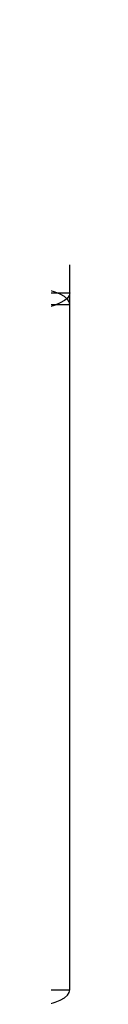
# Model space of a CAD drawing. Header units: inches. Extents: x 0 to 227, y 0 to 147.
# Tile 128 of 247: x 48.4902 to 48.5103, y 86.6698 to 88.3624. Entities that reach past the tile are written whole.
import ezdxf

# ---------------------------------------------------------------- set-up
doc = ezdxf.new("R2010")
doc.units = ezdxf.units.IN
doc.header["$LTSCALE"] = 12.466667
doc.header["$MEASUREMENT"] = 0
doc.linetypes.add('HIDDEN', pattern=[0.2, 0.1, -0.1])
doc.layers.add('DEFAULT_2', color=8, linetype='HIDDEN')

msp = doc.modelspace()

# ---------------------------------------------------------------- linework, layer by layer
at = {"layer": 'DEFAULT_2', "color": 8, "linetype": 'HIDDEN'}
for p, q in [((48.5103, 86.6944), (48.5103, 89.0715)), ((48.3878, 87.8929), (48.5103, 87.8929)), ((48.3878, 87.873), (48.5103, 87.873)), ((48.3878, 86.6944), (48.5103, 86.6944))]:
    msp.add_line(p, q, dxfattribs=at)
for points in [[(48.5103, 87.873), (48.5092, 87.8776), (48.5061, 87.882), (48.501, 87.8863), (48.4939, 87.8904), (48.485, 87.8942), (48.4744, 87.8976)], [(48.5103, 87.8929), (48.5092, 87.8883), (48.5061, 87.8839), (48.501, 87.8796), (48.4939, 87.8755), (48.485, 87.8717), (48.4744, 87.8683)], [(48.4744, 86.6698), (48.485, 86.6732), (48.4939, 86.677), (48.501, 86.681), (48.5061, 86.6854), (48.5092, 86.6898), (48.5103, 86.6944)]]:
    msp.add_lwpolyline(points, dxfattribs=at)

doc.saveas('drawing.dxf')
